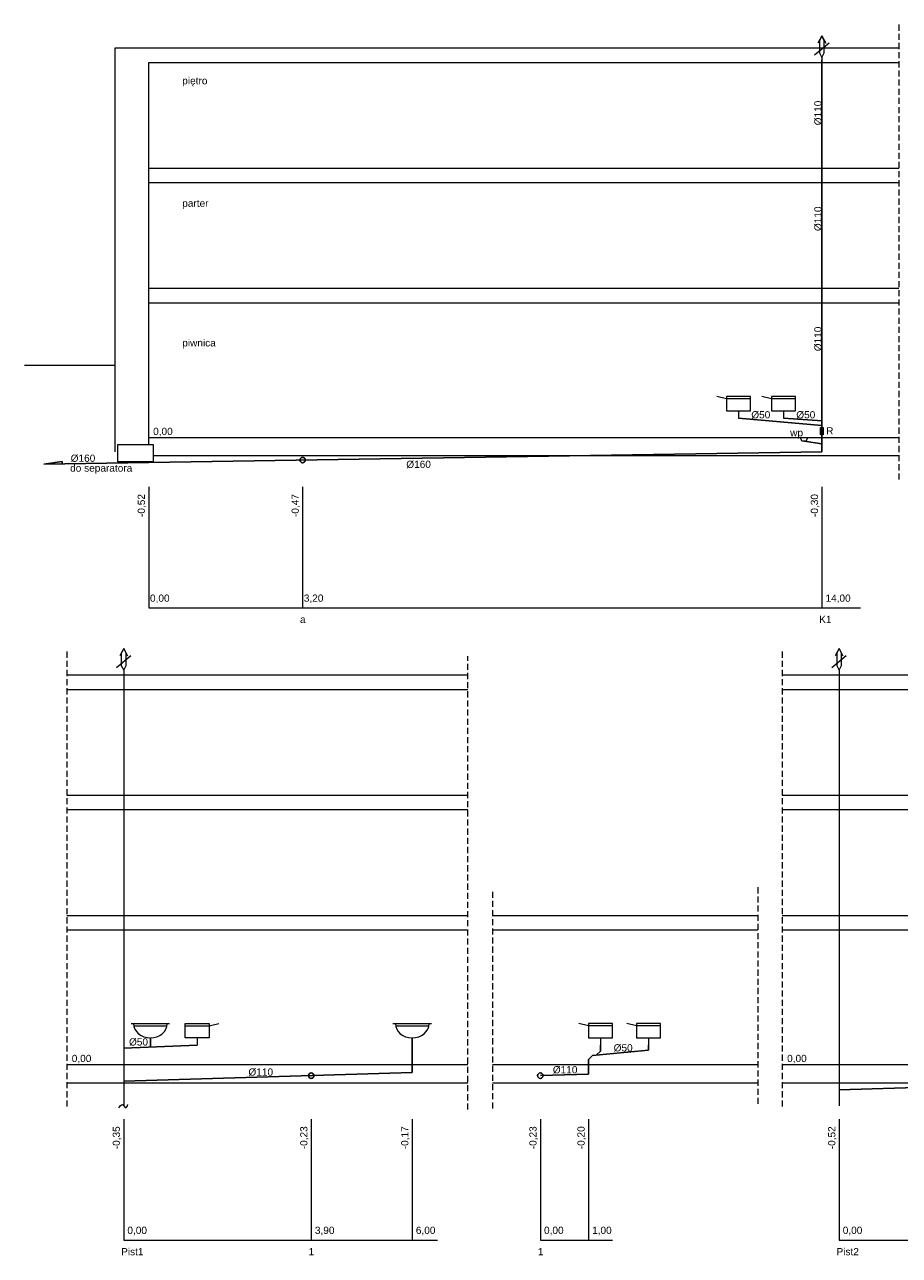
# Model space of a CAD drawing. Header units: millimetres. Extents: x 140532 to 182405, y -11883 to 1516.
# Tile 15 of 23: x 154125 to 155944, y -4066 to -1506. Entities that reach past the tile are written whole.
import ezdxf

# ---------------------------------------------------------------- set-up
doc = ezdxf.new("R2010")
doc.units = ezdxf.units.MM
doc.linetypes.add('DASHED', pattern=[19.05, 12.7, -6.35])
for name, color, linetype, lineweight in [('H20_PRZYBORY', 7, 'Continuous', 13), ('H20_STROPY', 8, 'Continuous', 13), ('H20_URZADZENIA_I_AKCES_', 7, 'Continuous', 13), ('kan_kuchnia', 30, 'Continuous', 30), ('kanalizacja sanitarna', 24, 'Continuous', 30), ('SAN_0', 7, 'Continuous', 0)]:
    doc.layers.add(name, color=color, linetype=linetype, lineweight=lineweight)

# ---------------------------------------------------------------- blocks, each defined once
blk = doc.blocks.new('REW1')
at = {"layer": 'H20_URZADZENIA_I_AKCES_'}
blk.add_lwpolyline([(-15, 5), (15, 5), (15, -5), (-15, -5), (-15, 5)], dxfattribs=at)
blk = doc.blocks.new('RWYW2')
at = {"layer": 'H20_URZADZENIA_I_AKCES_'}
for p, q in [((0, 55), (-8, 40)), ((0, 55), (8, 40)), ((15, 40), (-15, 15)), ((0, 10), (0, 0))]:
    blk.add_line(p, q, dxfattribs=at)
blk.add_lwpolyline([(0, 55), (-5, 45), (-5, 20), (0, 10), (5, 20), (5, 45), (0, 55)], dxfattribs=at)
blk = doc.blocks.new('ZLEW1KR')
at = {"layer": 'H20_PRZYBORY'}
for p, q in [((25, -5), (45, 0)), ((-25, -5), (25, -5)), ((0, -30), (0, -45))]:
    blk.add_line(p, q, dxfattribs=at)
blk.add_lwpolyline([(-25, 0), (25, 0), (25, -30), (-25, -30), (-25, 0)], dxfattribs=at)
blk = doc.blocks.new('UMYW1')
at = {"layer": 'H20_PRZYBORY'}
for p, q in [((-40, 0), (40, 0)), ((-34, -5), (34, -5))]:
    blk.add_line(p, q, dxfattribs=at)
blk.add_ellipse((0, 0), major_axis=(35, 0), ratio=0.857143, start_param=3.141593, end_param=6.283185, dxfattribs=at)

msp = doc.modelspace()

# ---------------------------------------------------------------- linework, layer by layer
at = {"layer": 'H20_PRZYBORY'}
msp.add_lwpolyline([(155739, -2364.2), (155753.2, -2364.2), (155750.8, -2372.2), (155741.4, -2372.2)], close=True, dxfattribs=at)
at = {"layer": 'H20_STROPY', "linetype": 'DASHED'}
for p, q in [((155943, -1505.7), (155943, -2458)), ((154212.7, -2809.9), (154212.7, -3762.2)), ((155700.7, -2809.9), (155700.7, -3762.2)), ((155046.8, -3762.2), (155046.8, -2819.2)), ((155649.8, -3299.9), (155649.8, -3752.9)), ((155097.8, -3309.2), (155097.8, -3762.2))]:
    msp.add_line(p, q, dxfattribs=at)
at = {"layer": 'H20_STROPY'}
for p, q in [((154313, -1554.2), (155943, -1554.2)), ((154313, -2394.2), (154313, -1554.2)), ((154383, -1584.2), (155943, -1584.2)), ((154383, -2379.5), (154383, -1584.2)), ((154383, -1804.2), (155943, -1804.2)), ((154383, -1804.2), (155943, -1804.2)), ((154383, -1834.2), (155943, -1834.2)), ((154383, -1834.2), (155943, -1834.2)), ((154383, -2054.2), (155943, -2054.2)), ((154383, -2054.2), (155943, -2054.2)), ((154383, -2084.2), (155943, -2084.2)), ((154383, -2084.2), (155943, -2084.2)), ((154124.8, -2214.2), (154313, -2214.2)), ((154383, -2364.2), (155943, -2364.2)), ((154393, -2402.2), (155943, -2402.2)), ((154212.7, -2858.4), (155046.8, -2858.4)), ((155700.7, -2858.4), (156967.2, -2858.4)), ((154212.7, -2888.4), (155046.8, -2888.4)), ((155700.7, -2888.4), (156967.2, -2888.4)), ((154212.7, -3108.4), (155046.8, -3108.4)), ((154212.7, -3108.4), (155046.8, -3108.4)), ((155700.7, -3108.4), (156967.2, -3108.4)), ((155700.7, -3108.4), (156967.2, -3108.4)), ((154212.7, -3138.4), (155046.8, -3138.4)), ((154212.7, -3138.4), (155046.8, -3138.4)), ((155700.7, -3138.4), (156967.2, -3138.4)), ((155700.7, -3138.4), (156967.2, -3138.4)), ((154212.7, -3358.4), (155046.8, -3358.4)), ((154212.7, -3358.4), (155046.8, -3358.4)), ((155097.8, -3358.4), (155649.8, -3358.4)), ((155097.8, -3358.4), (155649.8, -3358.4)), ((155700.7, -3358.4), (156967.2, -3358.4)), ((155700.7, -3358.4), (156967.2, -3358.4)), ((154212.7, -3388.4), (155046.8, -3388.4)), ((154212.7, -3388.4), (155046.8, -3388.4)), ((155097.8, -3388.4), (155649.8, -3388.4)), ((155097.8, -3388.4), (155649.8, -3388.4)), ((155700.7, -3388.4), (156967.2, -3388.4)), ((155700.7, -3388.4), (156967.2, -3388.4)), ((154212.7, -3668.4), (155046.8, -3668.4)), ((155097.8, -3668.4), (155649.8, -3668.4)), ((155700.7, -3668.4), (156967.2, -3668.4)), ((154212.7, -3706.4), (155046.8, -3706.4)), ((155097.8, -3706.4), (155649.8, -3706.4)), ((155700.7, -3706.4), (156967.2, -3706.4))]:
    msp.add_line(p, q, dxfattribs=at)
msp.add_lwpolyline([(154393, -2379.5), (154318, -2379.5), (154318, -2414.5), (154393, -2414.5)], close=True, dxfattribs=at)
at = {"layer": 'kan_kuchnia'}
for p, q in [((155783.1, -1579.2), (155783, -2394.5)), ((155609.8, -2324.2), (155783, -2339.7)), ((155703.3, -2324.2), (155783, -2329.7)), ((155746.1, -2372.2), (155783, -2377.8)), ((155783, -2394.5), (154164.6, -2420)), ((154164.6, -2420), (154203.2, -2414.1)), ((154203.2, -2414.1), (154203.2, -2419.4))]:
    msp.add_line(p, q, dxfattribs=at)
msp.add_circle((154703, -2411.4), 5.61, dxfattribs=at)
at = {"layer": 'kanalizacja sanitarna', "lineweight": 15}
for p, q in [((154331, -2858.4), (154331, -3754.7)), ((155819, -2858.4), (155819, -3754.7))]:
    msp.add_line(p, q, dxfattribs=at)
at = {"layer": 'kanalizacja sanitarna'}
for p, q in [((154483.6, -3628.4), (154331, -3634.7)), ((154386.5, -3613.4), (154386.5, -3632.4)), ((154931, -3613.4), (154931, -3685.4)), ((155322.7, -3628.4), (155322.7, -3640.6)), ((155422.6, -3628.4), (155422.6, -3638.9)), ((155297.6, -3657.9), (155305.9, -3649.6)), ((155297.6, -3688.7), (155297.6, -3657.9)), ((155422.6, -3638.9), (155305.9, -3649.6)), ((155314.4, -3648.8), (155322.7, -3640.6)), ((154331, -3703.6), (154931, -3685.4)), ((155197.6, -3691.8), (155297.6, -3688.7)), ((155819.1, -3721.3), (156889, -3688.9))]:
    msp.add_line(p, q, dxfattribs=at)
for centre in [(154721, -3691.8), (155197.6, -3691.8)]:
    msp.add_circle(centre, 5.61, dxfattribs=at)
at = {"layer": 'SAN_0'}
for p, q in [((154383, -2467.4), (154383, -2719.1)), ((154703, -2467.4), (154703, -2719.1)), ((155783, -2467.4), (155783, -2719.1)), ((154383, -2719.1), (155863.8, -2719.1)), ((154331, -3782.4), (154331, -4034)), ((154721, -3782.4), (154721, -4034)), ((154931, -3782.4), (154931, -4034)), ((155197.6, -3782.4), (155197.6, -4034)), ((155297.6, -3782.4), (155297.6, -4034)), ((155819, -3782.4), (155819, -4034)), ((154331, -4034), (154983.8, -4034)), ((155197.6, -4034), (155347.7, -4034)), ((155819, -4034), (156948.7, -4034))]:
    msp.add_line(p, q, dxfattribs=at)
msp.add_spline([(154321, -3758.4), (154328.1, -3752.1), (154334.9, -3758.5), (154339.8, -3752.1)], degree=3, dxfattribs=at)

# ---------------------------------------------------------------- block references
at = {"layer": 'H20_PRZYBORY', "xscale": -1, "rotation": 359.9806440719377}
for p in [(155609.8, -2279.2), (155703.3, -2279.2)]:
    msp.add_blockref('ZLEW1KR', p, dxfattribs=at)
at = {"layer": 'H20_PRZYBORY'}
for name, p in [('UMYW1', (154386.5, -3583.4)), ('ZLEW1KR', (154483.6, -3583.4)), ('UMYW1', (154931, -3583.4))]:
    msp.add_blockref(name, p, dxfattribs=at)
at = {"layer": 'H20_PRZYBORY', "xscale": -1}
for p in [(155322.7, -3583.4), (155422.6, -3583.4)]:
    msp.add_blockref('ZLEW1KR', p, dxfattribs=at)
at = {"layer": 'H20_URZADZENIA_I_AKCES_'}
for p in [(155783.1, -1584.2), (154331, -2858.4), (155819, -2858.4)]:
    msp.add_blockref('RWYW2', p, dxfattribs=at)
at = {"layer": 'H20_URZADZENIA_I_AKCES_', "xscale": 0.5, "yscale": 0.5, "zscale": 0.5, "rotation": 90}
msp.add_blockref('REW1', (155783.1, -2351.3), dxfattribs=at)

# ---------------------------------------------------------------- texts
at = {"layer": 'H20_PRZYBORY', "char_height": 15}
for s, width, insert, attachment_point in [('{\\f@Arial Unicode MS|b0|i0|c238|p34;piętro}', 21.464, (154452.7, -1614.9), 1), ('{\\f@Arial Unicode MS|b0|i0|c238|p34;parter}', 21.464, (154452.7, -1869.7), 1), ('{\\f@Arial Unicode MS|b0|i0|c238|p34;piwnica}', 21.464, (154452.7, -2160.1), 1), ('{\\f@Arial Unicode MS|b0|i0|c238|p34;0,00}', 21.464, (154392.1, -2344.3), 1), ('{\\f@Arial Unicode MS|b0|i0|c238|p34;wp}', 21.464, (155717.2, -2347.1), 1), ('{\\f@Arial Unicode MS|b0|i0|c238|p34;R}', 21.464, (155792.1, -2343.2), 1), ('{\\f@Arial Unicode MS|b0|i0|c238|p34;%%C160}', 21.464, (154220.6, -2400.1), 1), ('{\\f@Arial Unicode MS|b0|i0|c238|p34;do separatora}', 163.252, (154219.5, -2420.5), 1), ('{\\f@Arial Unicode MS|b0|i0|c238|p34;%%C160}', 21.464, (154918.7, -2412.8), 1), ('{\\f@Arial Unicode MS|b0|i0|c238|p34;0,00}', 21.464, (154385.6, -2691.1), 1), ('{\\f@Arial Unicode MS|b0|i0|c238|p34;3,20}', 21.464, (154705.6, -2691.1), 1), ('{\\f@Arial Unicode MS|b0|i0|c238|p34;14,00}', 21.464, (155790.6, -2691.1), 1), ('{\\f@Arial Unicode MS|b0|i0|c238|p34;a}', 21.464, (154697.6, -2735.4), 1), ('{\\f@Arial Unicode MS|b0|i0|c238|p34;K1}', 21.464, (155777.6, -2735.4), 1), ('{\\f@Arial Unicode MS|b0|i0|c238|p34;%%C50}', 21.464, (154341.9, -3614.2), 1), ('{\\f@Arial Unicode MS|b0|i0|c238|p34;%%C50}', 21.464, (155389.6, -3626.4), 3), ('{\\f@Arial Unicode MS|b0|i0|c238|p34;0,00}', 21.464, (154222.9, -3648.5), 1), ('{\\f@Arial Unicode MS|b0|i0|c238|p34;0,00}', 21.464, (155710.9, -3648.5), 1), ('{\\f@Arial Unicode MS|b0|i0|c238|p34;%%C110}', 21.464, (154590.4, -3676.8), 1), ('{\\f@Arial Unicode MS|b0|i0|c238|p34;%%C110}', 21.464, (155223.5, -3672), 1), ('{\\f@Arial Unicode MS|b0|i0|c238|p34;0,00}', 21.464, (154338.6, -4006), 1), ('{\\f@Arial Unicode MS|b0|i0|c238|p34;3,90}', 21.464, (154728.6, -4006), 1), ('{\\f@Arial Unicode MS|b0|i0|c238|p34;6,00}', 21.464, (154938.6, -4006), 1), ('{\\f@Arial Unicode MS|b0|i0|c238|p34;0,00}', 21.464, (155205.2, -4006), 1), ('{\\f@Arial Unicode MS|b0|i0|c238|p34;1,00}', 21.464, (155305.2, -4006), 1), ('{\\f@Arial Unicode MS|b0|i0|c238|p34;0,00}', 21.464, (155826.6, -4006), 1), ('{\\f@Arial Unicode MS|b0|i0|c238|p34;Pist1}', 21.464, (154325.6, -4050.4), 1), ('{\\f@Arial Unicode MS|b0|i0|c238|p34;1}', 21.464, (154715.6, -4050.4), 1), ('{\\f@Arial Unicode MS|b0|i0|c238|p34;1}', 21.464, (155192.2, -4050.4), 1), ('{\\f@Arial Unicode MS|b0|i0|c238|p34;Pist2}', 21.464, (155813.6, -4050.4), 1)]:
    msp.add_mtext_dynamic_manual_height_columns(s, width=width, gutter_width=12.5, heights=[0], dxfattribs=dict(at, insert=insert, attachment_point=attachment_point))
for s, insert, attachment_point, rotation in [('{\\f@Arial Unicode MS|b0|i0|c238|p34;%%C110}', (155767.5, -1715.2), 1, 90), ('{\\f@Arial Unicode MS|b0|i0|c238|p34;%%C110}', (155767.5, -1935.2), 1, 90), ('{\\f@Arial Unicode MS|b0|i0|c238|p34;%%C110}', (155767.5, -2185.2), 1, 90), ('{\\f@Arial Unicode MS|b0|i0|c238|p34;%%C50}', (155675.9, -2309.7), 3, 359.9806), ('{\\f@Arial Unicode MS|b0|i0|c238|p34;%%C50}', (155769.5, -2309.7), 3, 359.9806), ('{\\f@Arial Unicode MS|b0|i0|c238|p34;-0,52}', (154360.1, -2529.9), 1, 90), ('{\\f@Arial Unicode MS|b0|i0|c238|p34;-0,47}', (154680.1, -2529.9), 1, 90), ('{\\f@Arial Unicode MS|b0|i0|c238|p34;-0,30}', (155760.1, -2529.9), 1, 90), ('{\\f@Arial Unicode MS|b0|i0|c238|p34;-0,35}', (154308.1, -3844.9), 1, 90), ('{\\f@Arial Unicode MS|b0|i0|c238|p34;-0,23}', (154698.1, -3844.9), 1, 90), ('{\\f@Arial Unicode MS|b0|i0|c238|p34;-0,17}', (154908.1, -3844.9), 1, 90), ('{\\f@Arial Unicode MS|b0|i0|c238|p34;-0,23}', (155174.7, -3844.9), 1, 90), ('{\\f@Arial Unicode MS|b0|i0|c238|p34;-0,20}', (155274.7, -3844.9), 1, 90), ('{\\f@Arial Unicode MS|b0|i0|c238|p34;-0,52}', (155796.1, -3844.9), 1, 90)]:
    msp.add_mtext_dynamic_manual_height_columns(s, width=21.464, gutter_width=12.5, heights=[0], dxfattribs=dict(at, insert=insert, attachment_point=attachment_point, rotation=rotation))

doc.saveas('drawing.dxf')
